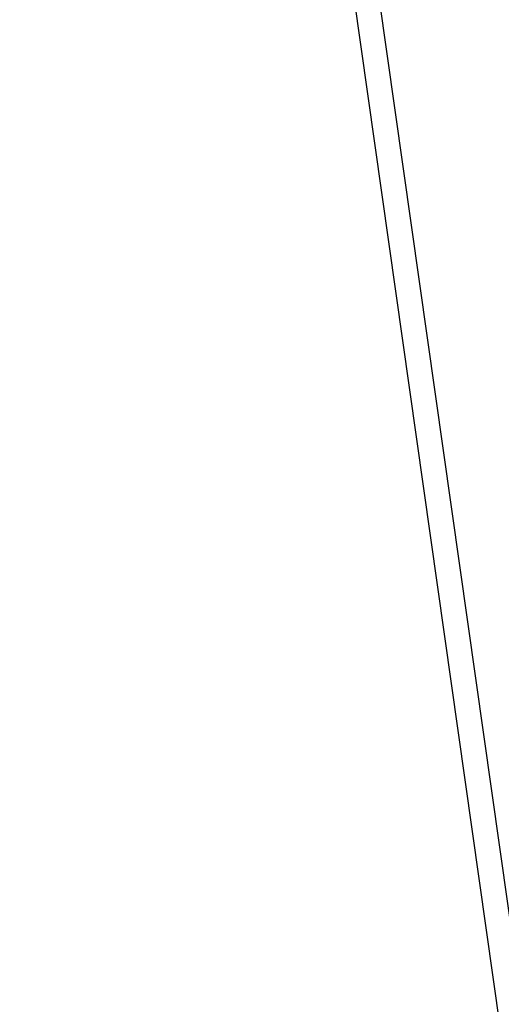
# Model space of a CAD drawing. Extents: x 446388 to 447135, y 445359 to 446567.
# Tile 14 of 39: x 446388 to 446485, y 445803 to 446002. Entities that reach past the tile are written whole.
import ezdxf

# ---------------------------------------------------------------- set-up
doc = ezdxf.new("R2010")
doc.units = 0
doc.header["$LTSCALE"] = 2
doc.header["$MEASUREMENT"] = 0
doc.linetypes.add('AUSGEZOGEN', pattern=[0])
doc.layers.get('0').update_dxf_attribs({"linetype": 'AUSGEZOGEN'})
for name, color, linetype in [('FBR', 8, 'CONTINUOUS'), ('Planeinteilung', 6, 'CONTINUOUS'), ('RAHMEN', 250, 'AUSGEZOGEN')]:
    doc.layers.add(name, color=color, linetype=linetype)

# ---------------------------------------------------------------- blocks, each defined once
blk = doc.blocks.new('1135594')
blk.add_line((0, 0), (1135, 0))
at = {"layer": 'RAHMEN'}
blk.add_line((25, 5), (950, 5), dxfattribs=at)

msp = doc.modelspace()

# ---------------------------------------------------------------- linework, layer by layer
at = {"layer": 'FBR'}
for points in [[(446586.89, 446089.83, 0.000001), (446588.96, 446075.27, 0.000001), (446590.43, 446064.91, 0.000008), (446592.18, 446052.58, -0.000007), (446593.94, 446040.25, -0.00042)], [(446566.97, 446230.67, -0.000005), (446569.44, 446213.12, -0.000025), (446571.19, 446200.72, 0.000056), (446572.93, 446188.31, 0.000769)], [(446598.7, 446006.58, -0.000225), (446600.93, 445991, -0.000376), (446601.9, 445984.16, -0.000144), (446604.4, 445966.31, -0.003822), (446605.81, 445955.68, 0.005593), (446606.8, 445948.41, 0.007332), (446607.36, 445944.95, -0.008027), (446607.87, 445941.79, -0.000609), (446608.94, 445934.31, -0.000264), (446611.39, 445917.08, -0.000009), (446614.18, 445897.23, 0.000038), (446614.87, 445892.35, 0.000003), (446616.86, 445878.27, 0.000004), (446618.36, 445867.68, 0.000022), (446620.71, 445851.05, 0.000045), (446621.84, 445843.01, 0.000283), (446623.59, 445830.7, -0.000114), (446625.34, 445818.39, -0.000024), (446627.87, 445800.52, -0.000062), (446628.84, 445793.73, -0.00003), (446630.58, 445781.39, 0.000016), (446632.33, 445769.05, 0.000011), (446633.74, 445759.05, 0.000008), (446635.82, 445744.38, 0.000202)]]:
    msp.add_lwpolyline(points, format="xyb", dxfattribs=at)

# ---------------------------------------------------------------- block references
at = {"layer": 'Planeinteilung', "linetype": 'Continuous', "rotation": 278.0670474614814}
msp.add_blockref('1135594', (446387.84, 446483.19), dxfattribs=at)

doc.saveas('drawing.dxf')
